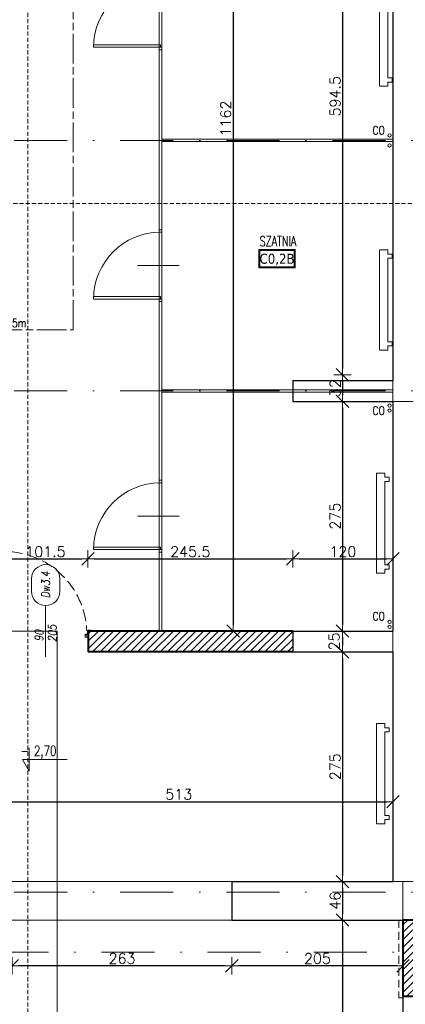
# Model space of a CAD drawing. Header units: millimetres. Extents: x 23192 to 177760, y -399809 to -79279.
# Tile 92 of 256: x 52721 to 53182, y -197562 to -196383. Entities that reach past the tile are written whole.
import ezdxf
from ezdxf.enums import TextEntityAlignment as Align

# ---------------------------------------------------------------- set-up
doc = ezdxf.new("R2010")
doc.units = ezdxf.units.MM
for name, pattern in [('CARKOVANA', [7.5, 5, -2.5]), ('CENTER', [0.6, 0.375, -0.075, 0.075, -0.075]), ('CHAIN', [0.3543, 0.2362, -0.0295, 0.0591, -0.0295]), ('DASHDOT', [25.4, 12.7, -6.35, 0, -6.35]), ('HIDDEN', [9.525, 6.35, -3.175]), ('Hidden Line', [391.222223, 282.222223, -109]), ('HIDDEN2', [4.7625, 3.175, -1.5875])]:
    doc.linetypes.add(name, pattern=pattern)
doc.layers.get('0').update_dxf_attribs({"lineweight": 0})
for name, color, linetype, lineweight in [('!! 0_ Istn-sciany', 3, 'Continuous', 30), ('!! 0_ Istn-widok', 1, 'Continuous', 15), ('!! 0_ Opis', 8, 'Continuous', 13), ('!! 0_Istn-armatura', 6, 'Continuous', 9), ('!! 0_Istn-cienka', 4, 'Continuous', 9), ('!! 0_Opis_pom', 9, 'Continuous', 13), ('!! 0_Osie', 1, 'DASHDOT', 13), ('!! 1  WYDZIELENIE PPOŻ', 252, 'Continuous', 0), ('!! 1_droga ewakuacyjna', 252, 'CHAIN', 0), ('!! 1_drzwi opis', 151, 'Continuous', 9), ('!! 1_drzwi-linia', 213, 'Continuous', 5), ('!! 1_hatch projektowane ściany', 4, 'Continuous', 5), ('!! 1_PROJ Sciany', 2, 'Continuous', 40), ('!! wymiary osi', 250, 'Continuous', 9), ('0-osie-liniA', 14, 'DASHDOT', 5)]:
    doc.layers.add(name, color=color, linetype=linetype, lineweight=lineweight)
for name, color, linetype, lineweight, plot in [('!! 0_Istn-grzejniki', 7, 'Continuous', 0, False), ('!! 0_ramki', 66, 'Continuous', 9, False), ('Powierzchnia', 140, 'Continuous', 5, False)]:
    doc.layers.add(name, color=color, linetype=linetype, lineweight=lineweight, plot=plot)
doc.layers.add('!! 1_Wyburzenia', color=252, linetype='CARKOVANA', lineweight=13, true_color=0x696969)
doc.styles.add('50', font='ROMANS.shx', dxfattribs={"width": 0.8, "height": 10})
doc.styles.add('ARCHETYP', font='romans.shx', dxfattribs={"height": 15})
doc.styles.add('ARIAL', font='tahoma.ttf')
doc.styles.add('SIMPLEX', font='simplex.shx', dxfattribs={"width": 0.77})
doc.styles.add('TXT', font='simplex.shx')
doc.dimstyles.new('DIM50', dxfattribs={"dimscale": 5, "dimtxt": 2.5, "dimasz": 1.5, "dimexe": 0, "dimexo": 0, "dimgap": 0.5, "dimtad": 1, "dimdec": 4, "dimrnd": 0.5, "dimdsep": 46, "dimtxsty": 'TXT', "dimblk1": 'TICK1', "dimblk2": 'TICK1', "dimsah": 1, "dimcen": 0, "dimse1": 1, "dimse2": 1, "dimclrd": 1, "dimclre": 7, "dimclrt": 9, "dimadec": 0, "dimazin": 0, "dimtfac": 1, "dimtdec": 4, "dimtmove": 2, "dimatfit": 3, "dimldrblk": 'TICK1', "dimfxl": 1, "dimtolj": 1, "dimarcsym": 0})

# ---------------------------------------------------------------- blocks, each defined once
blk = doc.blocks.new('BLOK OSI')
at = {"layer": '0-osie-liniA', "ltscale": 5}
for points in [[(51570.03302, -196590.0883), (53810.60983, -196590.0883)], [(51570.03302, -196890.0883), (53810.60983, -196890.0883)], [(51570.03302, -197490.0883), (53810.60983, -197490.0883)], [(48624.30568, -197562.0883), (53810.60983, -197562.0883)]]:
    blk.add_lwpolyline(points, dxfattribs=at)
blk = doc.blocks.new('zaw-dr-90-p')
at = {"color": 2, "linetype": 'CENTER', "ltscale": 0.2}
for p, q in [((12, 0), (-12, 0)), ((0, 12), (0, -12)), ((24, 24), (31, 24)), ((24, 19), (31, 19))]:
    blk.add_line(p, q, dxfattribs=at)
at = {"ltscale": 0.2}
for p, q in [((10, 12), (6, 12)), ((10, 0), (10, 6))]:
    blk.add_line(p, q, dxfattribs=at)
blk.add_lwpolyline([(0, 6), (23, 6, 0.414214), (28, 11), (28, 31), (24, 31), (24, 11, -0.414214), (23, 10), (0, 10, 4.561698), (8, 6), (5, 4)], format="xyb", dxfattribs=at)
blk.add_lwpolyline([(0, 0), (-2, 0), (-2, 0), (0, 0), (0, 3), (0, 3), (0, 0), (3, 0), (3, 0), (0, 0), (0, -3), (0, -3)], close=True)
blk.add_lwpolyline([(10, 10), (10, 39), (6, 39), (6, 10)], dxfattribs=at)
blk.add_circle((0, 0), 6.5, dxfattribs=at)
blk = doc.blocks.new('drzwi 90- sc 12')
for p, q in [((-13620.3, 20410.2), (-13620.3, 20313.8)), ((-13614.9, 20409.9), (-13620.3, 20409.9)), ((-13616.1, 20410.3), (-13620.2, 20410.3)), ((-13616.1, 20410.3), (-13620, 20410.3)), ((-13618.2, 20410.3), (-13616.2, 20410.3)), ((-13618.2, 20410.3), (-13616.2, 20410.3)), ((-13616.1, 20410.3), (-13616.1, 20411.5)), ((-13616.1, 20411.5), (-13615, 20411.5)), ((-13614.9, 20411.4), (-13614.9, 20313.8)), ((-13620.3, 20313.5), (-13620.3, 20318)), ((-13614.9, 20313.8), (-13620.3, 20313.8)), ((-13618.2, 20313.4), (-13620.2, 20313.4)), ((-13618.2, 20313.7), (-13618.2, 20313.4)), ((-13618.2, 20313.7), (-13616.4, 20313.7)), ((-13615.9, 20313.2), (-13615.9, 20312.2)), ((-13614.9, 20312.3), (-13614.9, 20318)), ((-13715.8, 20302), (-13716.3, 20302)), ((-13715.6, 20308.3), (-13715.6, 20308.6)), ((-13715.6, 20307.7), (-13715.6, 20308.6)), ((-13715.6, 20307.8), (-13715.6, 20308.6)), ((-13715.6, 20307.7), (-13715.4, 20307.7)), ((-13617.8, 20311.1), (-13617.8, 20305.7)), ((-13617.8, 20311.1), (-13617.8, 20305.7)), ((-13616.2, 20309.9), (-13617.4, 20309.9)), ((-13616.8, 20302), (-13616.3, 20302)), ((-13616.2, 20309.9), (-13616.2, 20311)), ((-13615.9, 20312.2), (-13615, 20312.2))]:
    blk.add_line(p, q)
for points in [[(-13665.3, 20285), (-13665.3, 20325.8)], [(-13615.6, 20309.6), (-13615.3, 20309.6), (-13615.3, 20309.8), (-13616.3, 20309.8), (-13616.3, 20309.6), (-13615.9, 20309.6)]]:
    blk.add_lwpolyline(points)
at = {"lineweight": 30}
for points in [[(-13716.3, 20308.9), (-13721.3, 20308.9)], [(-13716.3, 20308.9), (-13716.3, 20296.9)], [(-13614.3, 20308.9), (-13609.3, 20308.9)], [(-13614.3, 20308.9), (-13614.3, 20296.9)]]:
    blk.add_lwpolyline(points, dxfattribs=at)
at = {"ltscale": 0.2}
for points in [[(-13715.6, 20307.5), (-13715.6, 20309.5, 0.414214), (-13715.9, 20309.8), (-13719.4, 20309.8, 0.414214), (-13719.8, 20309.5), (-13719.8, 20308.9), (-13719.6, 20308.9), (-13719.6, 20309.5, -0.414214), (-13719.4, 20309.6), (-13717, 20309.6)], [(-13717, 20309.6), (-13715.9, 20309.6, -0.414214), (-13715.7, 20309.5), (-13715.7, 20307.5)], [(-13715.7, 20307.8), (-13715.7, 20305.6, 0.414214), (-13715.4, 20305.2), (-13715, 20305.2, -0.414214), (-13714.8, 20305.1), (-13714.8, 20304.5, 0.414214), (-13714.5, 20304.1), (-13713.3, 20304.1, 0.414214), (-13712.9, 20304.5), (-13712.9, 20305.1, -1), (-13712.7, 20305.1), (-13712.7, 20302, -0.414214), (-13712.9, 20301.8), (-13715.4, 20301.8, -0.414214), (-13715.6, 20302), (-13715.6, 20302.5), (-13715.8, 20302.5), (-13715.8, 20302, 0.414214), (-13715.4, 20301.6), (-13712.9, 20301.6, 0.414214), (-13712.6, 20302), (-13712.6, 20305.1, 1), (-13713.1, 20305.1), (-13713.1, 20304.5, -0.414214), (-13713.3, 20304.3), (-13714.5, 20304.3, -0.414214), (-13714.6, 20304.5), (-13714.6, 20305.1, 0.414214), (-13715, 20305.4), (-13715.4, 20305.4, -0.414214), (-13715.6, 20305.6), (-13715.6, 20307.6)], [(-13615.9, 20309.6), (-13616.6, 20309.6, 0.414214), (-13616.8, 20309.5), (-13616.8, 20305.6, -0.414214), (-13617.1, 20305.2), (-13617.6, 20305.2, 0.414214), (-13617.7, 20305.1), (-13617.7, 20304.5, -0.414214), (-13618.1, 20304.1), (-13619.3, 20304.1, -0.414214), (-13619.6, 20304.5), (-13619.6, 20305.1, 1), (-13619.8, 20305.1), (-13619.8, 20302, 0.414214), (-13619.6, 20301.8), (-13617.1, 20301.8, 0.414214), (-13616.9, 20302), (-13616.9, 20302.5), (-13616.8, 20302.5), (-13616.8, 20302, -0.414214), (-13617.1, 20301.6), (-13619.6, 20301.6, -0.414214), (-13620, 20302), (-13620, 20305.1, -1), (-13619.4, 20305.1), (-13619.4, 20304.5, 0.414214), (-13619.3, 20304.3), (-13618.1, 20304.3, 0.414214), (-13617.9, 20304.5), (-13617.9, 20305.1, -0.414214), (-13617.6, 20305.4), (-13617.1, 20305.4, 0.414214), (-13617, 20305.6), (-13617, 20309.5, -0.414214), (-13616.6, 20309.8), (-13613.1, 20309.8, -0.414214), (-13612.8, 20309.5), (-13612.8, 20308.9), (-13612.9, 20308.9), (-13612.9, 20309.5, 0.414214), (-13613.1, 20309.6), (-13615.6, 20309.6)]]:
    blk.add_lwpolyline(points, format="xyb", dxfattribs=at)
blk.add_lwpolyline([(-13616.8, 20308.8), (-13617, 20308.8), (-13617, 20307.4), (-13616.8, 20307.4)], close=True)
for centre, radius, start, end in [((-13620.2, 20410.2), 0.1, 90, 180), ((-13615, 20411.4), 0.1, 0, 90), ((-13620.2, 20313.5), 0.1, 180, 270), ((-13616.4, 20313.2), 0.5, 0, 90), ((-13616.3, 20311), 0.1, 0, 90), ((-13615, 20312.3), 0.1, 270, 0)]:
    blk.add_arc(centre, radius, start, end)
at = {"linetype": 'Hidden Line', "lineweight": 9, "ltscale": 0.05}
blk.add_arc((-13615.5, 20305.1), 99.1, 94.8005, 177.6944, dxfattribs=at)
at = {"xscale": 0.09999999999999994, "yscale": 0.09999999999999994, "zscale": 0.09999999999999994, "rotation": 180.0000000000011}
blk.add_blockref('zaw-dr-90-p', (-13614.9, 20310.9), dxfattribs=at)
blk = doc.blocks.new('1_ok-opis')
blk.add_line((0, 111.6), (0, 50))
for points in [[(-17, 128.6), (-17, 143.6)], [(17, 128.6), (17, 143.6)]]:
    blk.add_lwpolyline(points)
for centre, start, end in [((0, 143.6), 0, 180), ((0, 128.6), 180, 0)]:
    blk.add_arc(centre, 17, start, end)
at = {"style": 'ARCHETYP'}
for tag, height, rotation, p in [('NR', 12, 90, (0, 136.9)), ('NR', 12, 270, (0, 136.9)), ('SZEROKOŚĆ', 10, 90, (-8, 78.3)), ('WYSOKOŚĆ', 10, 270, (-8, 78.3)), ('WYSOKOŚĆ', 10, 90, (8, 78.3)), ('SZEROKOŚĆ', 10, 270, (8, 78.3))]:
    blk.add_attdef(tag, text='', height=height, rotation=rotation, dxfattribs=at).set_placement(p, align=Align.MIDDLE)
blk = doc.blocks.new('TICK1')
at = {"color": 2}
blk.add_line((-1, -1), (1, 1), dxfattribs=at)
at = {"color": 0}
for p, q in [((0, 0), (-1, 0)), ((0, -1.4), (0, 1.4))]:
    blk.add_line(p, q, dxfattribs=at)
blk = doc.blocks.new('*D2524')
at = {"layer": '!! wymiary osi', "color": 1, "lineweight": -2, "transparency": 16777216}
blk.add_line((53107.3, -196220.6), (53107.3, -196800.3), dxfattribs=at)
at = {"layer": 'DEFPOINTS', "color": 0, "transparency": 16777216}
for p in [(53167.7, -196213.1), (53107.3, -196807.8), (53167.7, -196807.8)]:
    blk.add_point(p, dxfattribs=at)
at = {"layer": '!! wymiary osi', "color": 1, "lineweight": -2, "transparency": 16777216, "xscale": 7.5, "yscale": 7.5, "zscale": 7.5}
for p, rotation in [((53107.3, -196213.1), 90), ((53107.3, -196807.8), 270)]:
    blk.add_blockref('TICK1', p, dxfattribs=dict(at, rotation=rotation))
at = {"layer": '!! wymiary osi', "color": 9, "transparency": 16777216, "insert": (53098.5, -196474.3), "char_height": 12.5, "attachment_point": 5, "rotation": 90, "style": 'TXT'}
blk.add_mtext('\\A1;594.5', dxfattribs=at)
blk = doc.blocks.new('*D2525')
at = {"layer": '!! wymiary osi', "color": 1, "lineweight": -2, "transparency": 16777216}
blk.add_line((53107.3, -196815.3), (53107.3, -196832.1), dxfattribs=at)
at = {"layer": 'DEFPOINTS', "color": 0, "transparency": 16777216}
for p in [(53167.7, -196807.8), (53107.3, -196839.6), (53167.7, -196839.6)]:
    blk.add_point(p, dxfattribs=at)
at = {"layer": '!! wymiary osi', "color": 1, "lineweight": -2, "transparency": 16777216, "xscale": 7.5, "yscale": 7.5, "zscale": 7.5}
for p, rotation in [((53107.3, -196807.8), 90), ((53107.3, -196839.6), 270)]:
    blk.add_blockref('TICK1', p, dxfattribs=dict(at, rotation=rotation))
at = {"layer": '!! wymiary osi', "color": 9, "transparency": 16777216, "insert": (53098.5, -196823.7), "char_height": 12.5, "attachment_point": 5, "rotation": 90, "style": 'TXT'}
blk.add_mtext('\\A1;32', dxfattribs=at)
blk = doc.blocks.new('*D2526')
at = {"layer": '!! wymiary osi', "color": 1, "lineweight": -2, "transparency": 16777216}
blk.add_line((53107.3, -196847.1), (53107.3, -197107.1), dxfattribs=at)
at = {"layer": 'DEFPOINTS', "color": 0, "transparency": 16777216}
for p in [(53167.7, -196839.6), (53107.3, -197114.6), (53167.7, -197114.6)]:
    blk.add_point(p, dxfattribs=at)
at = {"layer": '!! wymiary osi', "color": 1, "lineweight": -2, "transparency": 16777216, "xscale": 7.5, "yscale": 7.5, "zscale": 7.5}
for p, rotation in [((53107.3, -196839.6), 90), ((53107.3, -197114.6), 270)]:
    blk.add_blockref('TICK1', p, dxfattribs=dict(at, rotation=rotation))
at = {"layer": '!! wymiary osi', "color": 9, "transparency": 16777216, "insert": (53098.5, -196977.1), "char_height": 12.5, "attachment_point": 5, "rotation": 90, "style": 'TXT'}
blk.add_mtext('\\A1;275', dxfattribs=at)
blk = doc.blocks.new('*D2555')
at = {"layer": '!! wymiary osi', "color": 1, "lineweight": -2, "transparency": 16777216}
blk.add_line((52662.2, -197318.9), (53160.2, -197318.9), dxfattribs=at)
at = {"layer": 'DEFPOINTS', "color": 0, "transparency": 16777216}
for p in [(52654.7, -197277.1), (53167.7, -197277.1), (53167.7, -197318.9)]:
    blk.add_point(p, dxfattribs=at)
at = {"layer": '!! wymiary osi', "color": 1, "lineweight": -2, "transparency": 16777216, "xscale": 7.5, "yscale": 7.5, "zscale": 7.5, "rotation": 180}
blk.add_blockref('TICK1', (52654.7, -197318.9), dxfattribs=at)
at = {"layer": '!! wymiary osi', "color": 1, "lineweight": -2, "transparency": 16777216, "xscale": 7.5, "yscale": 7.5, "zscale": 7.5}
blk.add_blockref('TICK1', (53167.7, -197318.9), dxfattribs=at)
at = {"layer": '!! wymiary osi', "color": 9, "transparency": 16777216, "insert": (52911.2, -197310.1), "char_height": 12.5, "attachment_point": 5, "style": 'TXT'}
blk.add_mtext('\\A1;513', dxfattribs=at)
blk = doc.blocks.new('*D2559')
at = {"layer": '!! wymiary osi', "color": 1, "lineweight": -2, "transparency": 16777216}
blk.add_line((52708.2, -197028.2), (52794.9, -197028.2), dxfattribs=at)
at = {"layer": 'DEFPOINTS', "color": 0, "transparency": 16777216}
for p in [(52802.4, -197028.2), (52700.7, -197114.6), (52802.4, -197114)]:
    blk.add_point(p, dxfattribs=at)
at = {"layer": '!! wymiary osi', "color": 1, "lineweight": -2, "transparency": 16777216, "xscale": 7.5, "yscale": 7.5, "zscale": 7.5, "rotation": 180}
blk.add_blockref('TICK1', (52700.7, -197028.2), dxfattribs=at)
at = {"layer": '!! wymiary osi', "color": 1, "lineweight": -2, "transparency": 16777216, "xscale": 7.5, "yscale": 7.5, "zscale": 7.5}
blk.add_blockref('TICK1', (52802.4, -197028.2), dxfattribs=at)
at = {"layer": '!! wymiary osi', "color": 9, "transparency": 16777216, "insert": (52751.5, -197019.5), "char_height": 12.5, "attachment_point": 5, "style": 'TXT'}
blk.add_mtext('\\A1;101.5', dxfattribs=at)
blk = doc.blocks.new('*D2560')
at = {"layer": '!! wymiary osi', "color": 1, "lineweight": -2, "transparency": 16777216}
blk.add_line((52809.9, -197028.2), (53040.2, -197028.2), dxfattribs=at)
at = {"layer": 'DEFPOINTS', "color": 0, "transparency": 16777216}
for p in [(53047.7, -197028.2), (52802.4, -197114), (53047.7, -197114)]:
    blk.add_point(p, dxfattribs=at)
at = {"layer": '!! wymiary osi', "color": 1, "lineweight": -2, "transparency": 16777216, "xscale": 7.5, "yscale": 7.5, "zscale": 7.5, "rotation": 180}
blk.add_blockref('TICK1', (52802.4, -197028.2), dxfattribs=at)
at = {"layer": '!! wymiary osi', "color": 1, "lineweight": -2, "transparency": 16777216, "xscale": 7.5, "yscale": 7.5, "zscale": 7.5}
blk.add_blockref('TICK1', (53047.7, -197028.2), dxfattribs=at)
at = {"layer": '!! wymiary osi', "color": 9, "transparency": 16777216, "insert": (52925, -197019.5), "char_height": 12.5, "attachment_point": 5, "style": 'TXT'}
blk.add_mtext('\\A1;245.5', dxfattribs=at)
blk = doc.blocks.new('*D2561')
at = {"layer": '!! wymiary osi', "color": 1, "lineweight": -2, "transparency": 16777216}
blk.add_line((53055.2, -197028.2), (53160.2, -197028.2), dxfattribs=at)
at = {"layer": 'DEFPOINTS', "color": 0, "transparency": 16777216}
for p in [(53167.7, -197028.2), (53047.7, -197114), (53167.7, -197114.6)]:
    blk.add_point(p, dxfattribs=at)
at = {"layer": '!! wymiary osi', "color": 1, "lineweight": -2, "transparency": 16777216, "xscale": 7.5, "yscale": 7.5, "zscale": 7.5, "rotation": 180}
blk.add_blockref('TICK1', (53047.7, -197028.2), dxfattribs=at)
at = {"layer": '!! wymiary osi', "color": 1, "lineweight": -2, "transparency": 16777216, "xscale": 7.5, "yscale": 7.5, "zscale": 7.5}
blk.add_blockref('TICK1', (53167.7, -197028.2), dxfattribs=at)
at = {"layer": '!! wymiary osi', "color": 9, "transparency": 16777216, "insert": (53107.7, -197019.5), "char_height": 12.5, "attachment_point": 5, "style": 'TXT'}
blk.add_mtext('\\A1;120', dxfattribs=at)
blk = doc.blocks.new('*D2564')
at = {"layer": '!! wymiary osi', "color": 1, "lineweight": -2, "transparency": 16777216}
blk.add_line((53172.2, -197515.4), (52982.2, -197515.4), dxfattribs=at)
at = {"layer": 'DEFPOINTS', "color": 0, "transparency": 16777216}
for p in [(52974.7, -197460.6), (53179.7, -197460.6), (52974.7, -197515.4)]:
    blk.add_point(p, dxfattribs=at)
at = {"layer": '!! wymiary osi', "color": 1, "lineweight": -2, "transparency": 16777216, "xscale": 7.5, "yscale": 7.5, "zscale": 7.5, "rotation": 180}
blk.add_blockref('TICK1', (52974.7, -197515.4), dxfattribs=at)
at = {"layer": '!! wymiary osi', "color": 1, "lineweight": -2, "transparency": 16777216, "xscale": 7.5, "yscale": 7.5, "zscale": 7.5}
blk.add_blockref('TICK1', (53179.7, -197515.4), dxfattribs=at)
at = {"layer": '!! wymiary osi', "color": 9, "transparency": 16777216, "insert": (53077.2, -197506.7), "char_height": 12.5, "attachment_point": 5, "style": 'TXT'}
blk.add_mtext('\\A1;205', dxfattribs=at)
blk = doc.blocks.new('*D2565')
at = {"layer": '!! wymiary osi', "color": 1, "lineweight": -2, "transparency": 16777216}
blk.add_line((52967.2, -197515.4), (52719.2, -197515.4), dxfattribs=at)
at = {"layer": 'DEFPOINTS', "color": 0, "transparency": 16777216}
for p in [(52711.7, -197460.6), (52974.7, -197460.6), (52711.7, -197515.4)]:
    blk.add_point(p, dxfattribs=at)
at = {"layer": '!! wymiary osi', "color": 1, "lineweight": -2, "transparency": 16777216, "xscale": 7.5, "yscale": 7.5, "zscale": 7.5, "rotation": 180}
blk.add_blockref('TICK1', (52711.7, -197515.4), dxfattribs=at)
at = {"layer": '!! wymiary osi', "color": 1, "lineweight": -2, "transparency": 16777216, "xscale": 7.5, "yscale": 7.5, "zscale": 7.5}
blk.add_blockref('TICK1', (52974.7, -197515.4), dxfattribs=at)
at = {"layer": '!! wymiary osi', "color": 9, "transparency": 16777216, "insert": (52843.2, -197506.7), "char_height": 12.5, "attachment_point": 5, "style": 'TXT'}
blk.add_mtext('\\A1;263', dxfattribs=at)
blk = doc.blocks.new('*D2567')
at = {"layer": '!! wymiary osi', "color": 1, "lineweight": -2, "transparency": 16777216}
blk.add_line((53107.3, -197122.1), (53107.3, -197132.1), dxfattribs=at)
at = {"layer": 'DEFPOINTS', "color": 0, "transparency": 16777216}
for p in [(53167.7, -197114.6), (53107.3, -197139.6), (53167.7, -197139.6)]:
    blk.add_point(p, dxfattribs=at)
at = {"layer": '!! wymiary osi', "color": 1, "lineweight": -2, "transparency": 16777216, "xscale": 7.5, "yscale": 7.5, "zscale": 7.5}
for p, rotation in [((53107.3, -197114.6), 90), ((53107.3, -197139.6), 270)]:
    blk.add_blockref('TICK1', p, dxfattribs=dict(at, rotation=rotation))
at = {"layer": '!! wymiary osi', "color": 9, "transparency": 16777216, "insert": (53097.3, -197127.1), "char_height": 12.5, "attachment_point": 5, "rotation": 90, "style": 'TXT'}
blk.add_mtext('\\A1;25', dxfattribs=at)
blk = doc.blocks.new('*D2568')
at = {"layer": '!! wymiary osi', "color": 1, "lineweight": -2, "transparency": 16777216}
blk.add_line((53107.3, -197147.1), (53107.3, -197407.1), dxfattribs=at)
at = {"layer": 'DEFPOINTS', "color": 0, "transparency": 16777216}
for p in [(53167.7, -197139.6), (53107.3, -197414.6), (53167.7, -197414.6)]:
    blk.add_point(p, dxfattribs=at)
at = {"layer": '!! wymiary osi', "color": 1, "lineweight": -2, "transparency": 16777216, "xscale": 7.5, "yscale": 7.5, "zscale": 7.5}
for p, rotation in [((53107.3, -197139.6), 90), ((53107.3, -197414.6), 270)]:
    blk.add_blockref('TICK1', p, dxfattribs=dict(at, rotation=rotation))
at = {"layer": '!! wymiary osi', "color": 9, "transparency": 16777216, "insert": (53098.5, -197277.1), "char_height": 12.5, "attachment_point": 5, "rotation": 90, "style": 'TXT'}
blk.add_mtext('\\A1;275', dxfattribs=at)
blk = doc.blocks.new('*D2569')
at = {"layer": '!! wymiary osi', "color": 1, "lineweight": -2, "transparency": 16777216}
blk.add_line((53107.3, -197422.1), (53107.3, -197453.1), dxfattribs=at)
at = {"layer": 'DEFPOINTS', "color": 0, "transparency": 16777216}
for p in [(53167.7, -197414.6), (53107.3, -197460.6), (53167.7, -197460.6)]:
    blk.add_point(p, dxfattribs=at)
at = {"layer": '!! wymiary osi', "color": 1, "lineweight": -2, "transparency": 16777216, "xscale": 7.5, "yscale": 7.5, "zscale": 7.5}
for p, rotation in [((53107.3, -197414.6), 90), ((53107.3, -197460.6), 270)]:
    blk.add_blockref('TICK1', p, dxfattribs=dict(at, rotation=rotation))
at = {"layer": '!! wymiary osi', "color": 9, "transparency": 16777216, "insert": (53098.5, -197437.6), "char_height": 12.5, "attachment_point": 5, "rotation": 90, "style": 'TXT'}
blk.add_mtext('\\A1;46', dxfattribs=at)
blk = doc.blocks.new('*D2570')
at = {"layer": '!! wymiary osi', "color": 1, "lineweight": -2, "transparency": 16777216}
blk.add_line((53107.3, -197468.1), (53107.3, -197721.1), dxfattribs=at)
at = {"layer": 'DEFPOINTS', "color": 0, "transparency": 16777216}
for p in [(53167.7, -197460.6), (53107.3, -197728.6), (53179.7, -197728.6)]:
    blk.add_point(p, dxfattribs=at)
at = {"layer": '!! wymiary osi', "color": 1, "lineweight": -2, "transparency": 16777216, "xscale": 7.5, "yscale": 7.5, "zscale": 7.5}
for p, rotation in [((53107.3, -197460.6), 90), ((53107.3, -197728.6), 270)]:
    blk.add_blockref('TICK1', p, dxfattribs=dict(at, rotation=rotation))
at = {"layer": '!! wymiary osi', "color": 9, "transparency": 16777216, "insert": (53098.5, -197594.6), "char_height": 12.5, "attachment_point": 5, "rotation": 90, "style": 'TXT'}
blk.add_mtext('\\A1;268', dxfattribs=at)
blk = doc.blocks.new('*D2630')
at = {"layer": '!! wymiary osi', "color": 1, "lineweight": -2, "transparency": 16777216}
blk.add_line((52976.2, -195960.1), (52976.2, -197107.1), dxfattribs=at)
at = {"layer": 'DEFPOINTS', "color": 0, "transparency": 16777216}
for p in [(52894.7, -195952.6), (52894.7, -197114.6), (52976.2, -197114.6)]:
    blk.add_point(p, dxfattribs=at)
at = {"layer": '!! wymiary osi', "color": 1, "lineweight": -2, "transparency": 16777216, "xscale": 7.5, "yscale": 7.5, "zscale": 7.5}
for p, rotation in [((52976.2, -195952.6), 90), ((52976.2, -197114.6), 270)]:
    blk.add_blockref('TICK1', p, dxfattribs=dict(at, rotation=rotation))
at = {"layer": '!! wymiary osi', "color": 9, "transparency": 16777216, "insert": (52967.4, -196500.9), "char_height": 12.5, "attachment_point": 5, "rotation": 90, "style": 'TXT'}
blk.add_mtext('\\A1;1162', dxfattribs=at)
blk = doc.blocks.new('oznaczenie przekroi')
at = {"layer": '!! 1_Wyburzenia'}
for points in [[(88789.9, -193651.7), (88789.9, -199799.7)], [(87812.4, -196602.5), (89794.5, -196602.5)]]:
    blk.add_lwpolyline(points, dxfattribs=at)

msp = doc.modelspace()

# ---------------------------------------------------------------- hatches: boundary and pattern name
at = {"layer": '!! 1_hatch projektowane ściany'}
h = msp.add_hatch(dxfattribs=at)
h.set_pattern_fill('ANSI31', color=256, scale=2)
h.paths.add_polyline_path([(52802.71142, -197139.5883), (53047.71142, -197139.5883), (53047.71142, -197114.5883), (52802.71142, -197114.5883)])
h = msp.add_hatch(dxfattribs=at)
h.set_pattern_fill('ANSI31', color=256, scale=2)
h.set_pattern_definition([(225, (57913.864, -203778.1074), (4.490128, -4.490128), [])])
h.paths.add_polyline_path([(53228.71142, -197466.5883), (53205.71142, -197466.5883), (53205.71142, -197460.5883), (53179.71142, -197460.5883), (53179.71142, -197551.5883), (53205.71142, -197551.5883), (53205.71142, -197545.5883), (53228.71142, -197545.5883)])

# ---------------------------------------------------------------- linework, layer by layer
at = {"layer": '!! 0_ Istn-sciany'}
for points in [[(53167.71142, -196211.0883), (53167.71142, -196814.5883)], [(53047.71142, -196814.5883), (53047.71142, -196839.5883)], [(53047.71142, -196814.5883), (53167.71142, -196814.5883)], [(53047.71142, -196839.5883), (53167.71142, -196839.5883)], [(53167.71142, -196839.5883), (53167.71142, -197114.5883)], [(53047.71142, -197114.5883), (53047.71142, -197139.5883)], [(53047.71142, -197114.5883), (53167.71142, -197114.5883)], [(53047.71142, -197139.5883), (53167.71142, -197139.5883)], [(53167.71142, -197139.5883), (53167.71142, -197414.5883)], [(52974.71142, -197414.5883), (53167.71142, -197414.5883)], [(52974.71142, -197414.5883), (52974.71142, -197460.5883)], [(52974.71142, -197460.5883), (53179.71142, -197460.5883)], [(53179.71142, -197551.5883), (53179.71142, -197605.5883)]]:
    msp.add_lwpolyline(points, dxfattribs=at)
at = {"layer": '!! 0_ Istn-widok'}
for p, q in [((53167.71142, -196825.5883), (52890.71142, -196825.5883)), ((53167.71142, -196828.5883), (52890.71142, -196828.5883))]:
    msp.add_line(p, q, dxfattribs=at)
for points in [[(52809.21142, -196412.5883), (52889.21142, -196412.5883), (52889.21142, -196415.5883), (52809.21142, -196415.5883)], [(52887.71142, -196415.5883), (52887.71142, -196418.5883), (52890.71142, -196418.5883), (52890.71142, -196415.5883)], [(52887.71142, -196637.0883), (52887.71142, -196634.0883), (52890.71142, -196634.0883), (52890.71142, -196637.0883)], [(52809.21142, -196714.0883), (52889.21142, -196714.0883), (52889.21142, -196717.0883), (52809.21142, -196717.0883)], [(52887.71142, -196717.0883), (52887.71142, -196720.0883), (52890.71142, -196720.0883), (52890.71142, -196717.0883)], [(52887.71142, -196937.0883), (52887.71142, -196934.0883), (52890.71142, -196934.0883), (52890.71142, -196937.0883)], [(52809.21142, -197014.0883), (52889.21142, -197014.0883), (52889.21142, -197017.0883), (52809.21142, -197017.0883)], [(52887.71142, -197017.0883), (52887.71142, -197020.0883), (52890.71142, -197020.0883), (52890.71142, -197017.0883)]]:
    msp.add_lwpolyline(points, close=True, dxfattribs=at)
for points in [[(52887.71142, -196418.5883), (52887.71142, -196634.0883)], [(52890.71142, -196418.5883), (52890.71142, -196525.5883)], [(52890.71142, -196525.5883), (53167.71142, -196525.5883)], [(52890.71142, -196528.5883), (52890.71142, -196634.0883)], [(52890.71142, -196528.5883), (53167.71142, -196528.5883)], [(52861.71142, -196677.0883), (52911.71142, -196677.0883)], [(52887.71142, -196720.0883), (52887.71142, -196934.0883)], [(52890.71142, -196720.0883), (52890.71142, -196825.5883)], [(53167.71142, -196839.5883), (53167.71142, -196814.5883)], [(52890.71142, -196828.5883), (52890.71142, -196934.0883)], [(53205.71142, -196839.5883), (53167.71142, -196839.5883)], [(52861.71142, -196977.0883), (52911.71142, -196977.0883)], [(52887.71142, -197020.0883), (52887.71142, -197114.5883)], [(52890.71142, -197020.0883), (52890.71142, -197114.5883)], [(53167.71142, -197114.5883), (53167.71142, -197139.5883)], [(53167.71142, -197414.5883), (53205.71142, -197414.5883)], [(53179.71142, -197460.5883), (53179.71142, -197414.5883)]]:
    msp.add_lwpolyline(points, dxfattribs=at)
at = {"layer": '!! 0_ Istn-widok', "linetype": 'HIDDEN', "ltscale": 3}
for points in [[(52711.71142, -197414.5883), (52974.71142, -197414.5883)], [(52974.71142, -197460.5883), (52711.71142, -197460.5883)]]:
    msp.add_lwpolyline(points, dxfattribs=at)
at = {"layer": '!! 0_ Istn-widok'}
for centre in [(52889.21142, -196415.5883), (52889.21142, -196717.0883), (52889.21142, -197017.0883)]:
    msp.add_arc(centre, 80, 90.00000004, 180.00000004, dxfattribs=at)
at = {"layer": '!! 0_ Opis'}
for points in [[(52732.18807, -197254.55446), (52732.18807, -197282.55623)], [(52732.18807, -197282.55623), (52724.10465, -197268.55535)], [(52724.10465, -197268.55535), (52777.53886, -197268.55535)]]:
    msp.add_lwpolyline(points, dxfattribs=at)
at = {"layer": '!! 0_Istn-armatura'}
for centre in [(53163.71142, -196521.0883), (53163.71142, -196533.0883), (53163.71142, -196844.5883), (53163.71142, -196850.5883), (53163.71142, -197103.5883), (53163.71142, -197109.5883)]:
    msp.add_circle(centre, 2, dxfattribs=at)
at = {"layer": '!! 0_Istn-cienka', "linetype": 'HIDDEN', "ltscale": 2}
msp.add_lwpolyline([(53179.71142, -197460.5883), (53179.71142, -197551.5883)], dxfattribs=at)
at = {"layer": '!! 0_Istn-grzejniki'}
for points in [[(53166.64018, -196457.20114), (53161.64018, -196457.20114), (53161.64018, -196462.20114), (53151.64018, -196462.20114), (53151.64018, -196342.20114), (53161.64018, -196342.20114), (53161.64018, -196347.20114), (53166.64018, -196347.20114), (53166.64018, -196352.20114), (53161.64018, -196352.20114), (53161.64018, -196452.20114), (53166.64018, -196452.20114)], [(53166.64018, -196773.20114), (53161.64018, -196773.20114), (53161.64018, -196778.20114), (53151.64018, -196778.20114), (53151.64018, -196658.20114), (53161.64018, -196658.20114), (53161.64018, -196663.20114), (53166.64018, -196663.20114), (53166.64018, -196668.20114), (53161.64018, -196668.20114), (53161.64018, -196768.20114), (53166.64018, -196768.20114)], [(53163.12978, -197040.36545), (53158.12978, -197040.36545), (53158.12978, -197045.36545), (53148.12978, -197045.36545), (53148.12978, -196925.36545), (53158.12978, -196925.36545), (53158.12978, -196930.36545), (53163.12978, -196930.36545), (53163.12978, -196935.36545), (53158.12978, -196935.36545), (53158.12978, -197035.36545), (53163.12978, -197035.36545)], [(53163.12978, -197340.36545), (53158.12978, -197340.36545), (53158.12978, -197345.36545), (53148.12978, -197345.36545), (53148.12978, -197225.36545), (53158.12978, -197225.36545), (53158.12978, -197230.36545), (53163.12978, -197230.36545), (53163.12978, -197235.36545), (53158.12978, -197235.36545), (53158.12978, -197335.36545), (53163.12978, -197335.36545)]]:
    msp.add_lwpolyline(points, close=True, dxfattribs=at)
at = {"layer": '!! 0_Opis_pom', "ltscale": 0.7}
for points in [[(53007.12223, -196679.6819), (53050.64223, -196679.6819), (53050.64223, -196657.9219), (53007.12223, -196657.9219)], [(53008.21023, -196678.5939), (53049.55423, -196678.5939), (53049.55423, -196659.0099), (53008.21023, -196659.0099)]]:
    msp.add_lwpolyline(points, close=True, dxfattribs=at)
at = {"layer": '!! 0_ramki'}
msp.add_lwpolyline([(48565.42916, -197114.84055), (52765.42916, -197114.84055), (52765.42916, -200084.84055), (48565.42916, -200084.84055)], close=True, dxfattribs=at)
at = {"layer": '!! 1_droga ewakuacyjna', "ltscale": 150}
msp.add_lwpolyline([(52156.71142, -196844.5883), (52156.71142, -196753.86725), (52784.86834, -196753.86725), (52784.86834, -195179.66162), (52559.71142, -195179.66162)], dxfattribs=at)
at = {"layer": '!! 1_hatch projektowane ściany'}
msp.add_lwpolyline([(52802.71142, -197139.5883), (53047.71142, -197139.5883), (53047.71142, -197114.5883), (52802.71142, -197114.5883)], close=True, dxfattribs=at)
at = {"layer": '!! 1_PROJ Sciany'}
for points in [[(53047.71142, -197114.5883), (52802.71142, -197114.5883)], [(52802.71142, -197114.5883), (52802.71142, -197139.5883)], [(53047.71142, -197139.5883), (52802.71142, -197139.5883)]]:
    msp.add_lwpolyline(points, dxfattribs=at)
msp.add_lwpolyline([(53228.71142, -197466.5883), (53205.71142, -197466.5883), (53205.71142, -197460.5883), (53179.71142, -197460.5883), (53179.71142, -197551.5883), (53205.71142, -197551.5883), (53205.71142, -197545.5883), (53228.71142, -197545.5883)], close=True, dxfattribs=at)
at = {"layer": '!! 1_Wyburzenia', "linetype": 'HIDDEN2', "ltscale": 3}
for points in [[(53174.71142, -197460.5883), (53174.71142, -197553.5883)], [(53179.71142, -197460.5883), (53205.71142, -197460.5883)], [(53179.71142, -197553.5883), (53174.71142, -197553.5883)], [(53179.71142, -197551.5883), (53205.71142, -197551.5883)]]:
    msp.add_lwpolyline(points, dxfattribs=at)
at = {"layer": 'Powierzchnia'}
for points in [[(53167.71142, -195639.5883), (52604.71142, -195639.5883), (52604.71142, -197139.5883), (52370.71142, -197139.5883), (52370.71142, -197414.5883), (53167.71142, -197414.5883)], [(52370.71142, -197414.5883), (53167.71142, -197414.5883), (53167.71142, -197139.5883), (52802.7115, -197139.0883), (52802.7115, -197114.0883), (52887.71142, -197114.5883), (52887.71142, -196222.5883), (53167.71142, -196222.5883), (53167.71142, -195639.5883), (52894.71142, -195639.5883), (52894.71142, -195952.5883), (52604.71142, -195952.5883), (52604.71142, -197139.5883), (52370.71142, -197139.5883)], [(52890.71142, -197114.5883), (53167.71142, -197114.5883), (53167.71142, -196225.5883), (52890.71142, -196225.5883)], [(52010.71142, -197460.5883), (53179.71142, -197460.5883), (53179.71142, -197728.5883), (52010.71142, -197728.5883)]]:
    msp.add_lwpolyline(points, close=True, dxfattribs=at)

# ---------------------------------------------------------------- block references
at = {"layer": '!! 0_Osie'}
msp.add_blockref('BLOK OSI', (0, 63), dxfattribs=at)
at = {"layer": '!! 1_drzwi opis'}
ref = msp.add_blockref('1_ok-opis', (52751.71146, -197195.64617), dxfattribs=dict(at, xscale=-1, rotation=359.9999963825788))
ref.add_attrib('WYSOKOŚĆ', '90 ', dxfattribs={"layer": '0', "height": 10, "rotation": 89.99999638, "style": '50', "oblique": 10, "width": 0.8}).set_placement((52743.71146, -197117.35532), align=Align.MIDDLE)
ref.add_attrib('SZEROKOŚĆ', '205', dxfattribs={"layer": '0', "height": 10, "rotation": 89.99999638, "style": '50', "oblique": 10, "width": 0.8}).set_placement((52759.71146, -197117.35532), align=Align.MIDDLE)
ref.add_attrib('NR', 'Dw3.4', dxfattribs={"layer": '0', "height": 10, "rotation": 89.99999638, "style": '50', "oblique": 10, "width": 0.8}).set_placement((52751.71147, -197059.30895), align=Align.MIDDLE)
at = {"layer": '!! 1_drzwi-linia', "xscale": -1}
msp.add_blockref('drzwi 90- sc 12', (39086.4418, -217423.51264), dxfattribs=at)
at = {"layer": '!! 1_Wyburzenia'}
msp.add_blockref('oznaczenie przekroi', (-36059.54271, 0), dxfattribs=at)

# ---------------------------------------------------------------- texts
at = {"layer": '!! 0_ Opis', "style": 'SIMPLEX', "width": 0.75}
msp.add_text('- 2,70', height=12, dxfattribs=at).set_placement((52721.50062, -197263.97723))
at = {"layer": '!! 0_Istn-armatura', "style": 'ARCHETYP', "width": 0.8}
for p in [(53143.23058, -196520.05816), (53143.23058, -196855.63828), (53143.23058, -197101.96166)]:
    msp.add_text('CO', height=10, rotation=359.99999996, dxfattribs=at).set_placement(p)
at = {"layer": '!! 0_Opis_pom', "ltscale": 0.7, "style": 'TXT', "width": 0.7}
msp.add_text('SZATNIA', height=12, dxfattribs=at).set_placement((53029.99736, -196653.87559), align=Align.CENTER)
at = {"layer": '!! 0_Opis_pom', "ltscale": 0.7, "style": 'ARIAL'}
msp.add_attdef('C0,2B', text='', height=11.968, dxfattribs=at).set_placement((53028.88223, -196668.8019), align=Align.MIDDLE_CENTER)
at = {"layer": '!! 1  WYDZIELENIE PPOŻ', "insert": (52689.51305, -196740.76), "char_height": 10, "attachment_point": 1, "style": '50'}
msp.add_mtext_dynamic_manual_height_columns('dł 25m', width=113.8312425, gutter_width=50, heights=[0], dxfattribs=at)

# ---------------------------------------------------------------- dimensions: what is measured, and where the dimension line sits
at = {"layer": '!! wymiary osi'}
for base, p1, p2, picture, middle in [((52976.18686, -197114.5883), (52894.71142, -195952.5883), (52894.71142, -197114.5883), '*D2630', (52967.43686, -196500.87865)), ((53107.26932, -196807.77574), (53167.71142, -196213.0883), (53167.71142, -196807.77574), '*D2524', (53098.51932, -196474.32759))]:
    dim = msp.add_linear_dim(base=base, p1=p1, p2=p2, angle=90, dimstyle='DIM50', dxfattribs=at)
    dim.commit()
    dim.dimension.update_dxf_attribs({"geometry": picture, "text_midpoint": middle, "dimtype": 160})
for base, p1, p2, picture, middle in [((53107.26932, -196839.5883), (53167.71142, -196807.77574), (53167.71142, -196839.5883), '*D2525', (53098.51932, -196823.68202)), ((53107.26932, -197114.5883), (53167.71142, -196839.5883), (53167.71142, -197114.5883), '*D2526', (53098.51932, -196977.0883)), ((53107.26932, -197139.5883), (53167.71142, -197114.5883), (53167.71142, -197139.5883), '*D2567', (53097.26932, -197127.0883)), ((53107.26932, -197414.5883), (53167.71142, -197139.5883), (53167.71142, -197414.5883), '*D2568', (53098.51932, -197277.0883)), ((53107.26932, -197460.5883), (53167.71142, -197414.5883), (53167.71142, -197460.5883), '*D2569', (53098.51932, -197437.5883)), ((53107.26932, -197728.5883), (53167.71142, -197460.5883), (53179.71142, -197728.5883), '*D2570', (53098.51932, -197594.5883))]:
    dim = msp.add_linear_dim(base=base, p1=p1, p2=p2, angle=90, dimstyle='DIM50', dxfattribs=at)
    dim.commit()
    dim.dimension.update_dxf_attribs({"geometry": picture, "text_midpoint": middle})
for base, p1, p2, picture, middle in [((52802.35146, -197028.24124), (52700.71142, -197114.5883), (52802.35146, -197114.03023), '*D2559', (52751.53144, -197019.49124)), ((53047.71142, -197028.24124), (52802.35146, -197114.03023), (53047.71142, -197114.03023), '*D2560', (52925.03144, -197019.49124)), ((53167.71142, -197028.24124), (53047.71142, -197114.03023), (53167.71142, -197114.5883), '*D2561', (53107.71142, -197019.49124)), ((53167.71142, -197318.89297), (52654.71142, -197277.0883), (53167.71142, -197277.0883), '*D2555', (52911.21142, -197310.14297)), ((52711.71142, -197515.42137), (52974.71142, -197460.5883), (52711.71142, -197460.5883), '*D2565', (52843.21142, -197506.67137)), ((52974.71142, -197515.42137), (53179.71142, -197460.5883), (52974.71142, -197460.5883), '*D2564', (53077.21142, -197506.67137))]:
    dim = msp.add_linear_dim(base=base, p1=p1, p2=p2, dimstyle='DIM50', dxfattribs=at)
    dim.commit()
    dim.dimension.update_dxf_attribs({"geometry": picture, "text_midpoint": middle})

doc.saveas('drawing.dxf')
